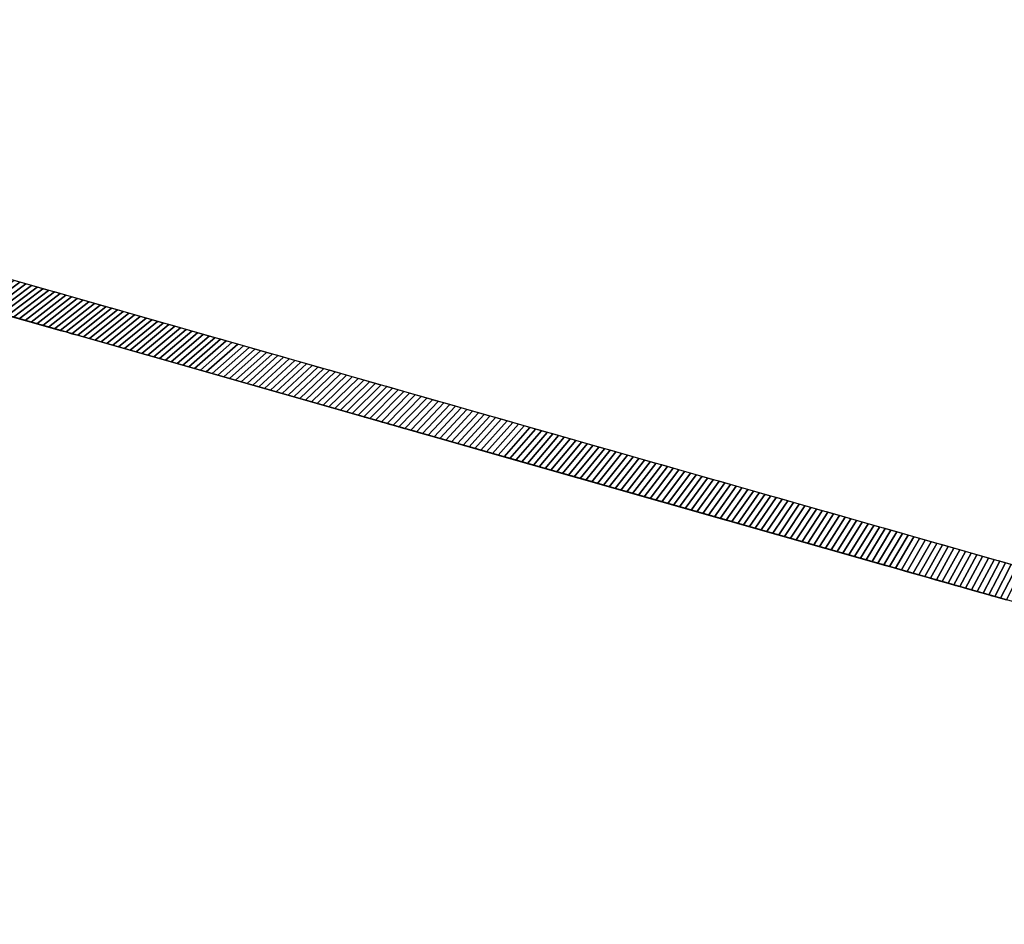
# Model space of a CAD drawing. Extents: x -10.1 to 12.5, y -12 to 12.1.
# Tile 2 of 12: x -3.7 to 2.9, y -12 to -5.9. Entities that reach past the tile are written whole.
import ezdxf

# ---------------------------------------------------------------- set-up
doc = ezdxf.new("R2010")
doc.units = 0
doc.header["$MEASUREMENT"] = 0
doc.layers.get('0').update_dxf_attribs({"linetype": 'CONTINUOUS'})

msp = doc.modelspace()

# ---------------------------------------------------------------- linework, layer by layer
for points, elevation in [([(-10.1297, -5.9068), (-10.1297, 6.0788, -0.376322), (-9.9241, 6.3133), (10.531, 12.1372), (11.2894, 12.1372, -0.32213), (11.4015, 12.0566), (12.4626, 7.79, -0.164351), (12.4624, 7.7142, 0.129248), (12.4625, -7.5414, -0.162918), (12.4626, -7.6172), (11.4021, -11.8829, -0.326191), (11.2894, -11.9652), (10.531, -11.9652), (-9.9241, -6.142, -0.376322), (-10.1297, -5.9076)], -13.2806), ([(-10.1297, -5.9068), (-10.1297, 6.0788, -0.376322), (-9.9241, 6.3133), (10.531, 12.1372), (11.2894, 12.1372, -0.32213), (11.4015, 12.0566), (12.4626, 7.79, -0.164351), (12.4624, 7.7142, 0.129248), (12.4625, -7.5414, -0.162918), (12.4626, -7.6172), (11.4021, -11.8829, -0.326191), (11.2894, -11.9652), (10.531, -11.9652), (-9.9241, -6.142, -0.376322), (-10.1297, -5.9076)], -13.2806), ([(-9.8935, -5.9068), (-9.8935, 6.0788, -0.376322), (-9.8933, 6.0791, 0.036591), (-9.8594, 6.0861), (10.564, 11.901), (11.1968, 11.901), (12.2284, 7.7529, 0.128876), (12.2284, -7.58), (11.1969, -11.729), (10.564, -11.729), (-9.8595, -5.9148, 0.036582), (-9.8933, -5.9078, -0.376322), (-9.8935, -5.9076)], -13.5168)]:
    msp.add_lwpolyline(points, format="xyb", dxfattribs=dict(elevation=elevation))
at = {"extrusion": (0, 0, -1)}
for points, elevation in [([(10.1297, -5.9068), (10.1297, 6.0788, 0.376322), (9.9241, 6.3133), (-10.531, 12.1372), (-11.2894, 12.1372, 0.32213), (-11.4015, 12.0566), (-12.4626, 7.79, 0.164351), (-12.4624, 7.7142, -0.129248), (-12.4625, -7.5414, 0.162918), (-12.4626, -7.6172), (-11.4021, -11.8829, 0.326191), (-11.2894, -11.9652), (-10.531, -11.9652), (9.9241, -6.142, 0.376322), (10.1297, -5.9076)], -11.4438), ([(9.8935, -5.9068), (9.8935, 6.0788, 0.376322), (9.8933, 6.0791, -0.036591), (9.8594, 6.0861), (-10.564, 11.901), (-11.1968, 11.901), (-12.2284, 7.7529, -0.128876), (-12.2284, -7.58), (-11.1969, -11.729), (-10.564, -11.729), (9.8595, -5.9148, -0.036582), (9.8933, -5.9078, 0.376322), (9.8935, -5.9076)], -11.68)]:
    msp.add_lwpolyline(points, format="xyb", dxfattribs=dict(at, elevation=elevation))
at = {"extrusion": (-0.273801, -0.961786, -1.83697e-16), "elevation": 8.6245}
msp.add_lwpolyline([(1.805, 5.4123), (4.5609, 5.4123, 0.308511), (5.2463, 5.8797, 0.22131), (5.1529, 7.3884, 0.352461), (4.3009, 7.7443, -0.141987), (2.0649, 7.7443, 0.352455), (1.213, 7.3884, 0.221317), (1.1196, 5.8797, 0.308504), (1.805, 5.4123, -0.133569)], format="xyb", dxfattribs=at)
msp.add_lwpolyline([(1.805, 5.6485), (4.5609, 5.6485, 0.308511), (5.0263, 5.966, 0.22131), (4.9453, 7.2757, 0.352461), (4.3666, 7.5174, -0.141987), (1.9992, 7.5174, 0.352455), (1.4205, 7.2757, 0.221317), (1.3395, 5.966, 0.308502)], format="xyb", close=True, dxfattribs=at)

# ---------------------------------------------------------------- meshes
mesh = msp.add_polymesh((2, 9))
for k, corner in enumerate([(-3.4426, -7.7416, -13.5168), (-3.4809, -7.7307, -13.5168), (-3.5193, -7.7197, -13.5168), (-3.5577, -7.7088, -13.5168), (-3.5961, -7.6979, -13.5168), (-3.6345, -7.687, -13.5168), (-3.6729, -7.676, -13.5168), (-3.7113, -7.6651, -13.5168), (-3.7497, -7.6542, -13.5168), (-3.6763, -7.9206, -13.2806), (-3.7155, -7.9095, -13.2806), (-3.7546, -7.8984, -13.2806), (-3.7937, -7.8872, -13.2806), (-3.8329, -7.8761, -13.2806), (-3.872, -7.8649, -13.2806), (-3.9111, -7.8538, -13.2806), (-3.9503, -7.8427, -13.2806), (-3.9894, -7.8315, -13.2806)]):
    mesh.set_mesh_vertex(divmod(k, 9), corner)
mesh = msp.add_polymesh((2, 9))
for k, corner in enumerate([(-3.4426, -7.7416, 11.68), (-3.4809, -7.7307, 11.68), (-3.5193, -7.7197, 11.68), (-3.5577, -7.7088, 11.68), (-3.5961, -7.6979, 11.68), (-3.6345, -7.687, 11.68), (-3.6729, -7.676, 11.68), (-3.7113, -7.6651, 11.68), (-3.7497, -7.6542, 11.68), (-3.6763, -7.9206, 11.4438), (-3.7155, -7.9095, 11.4438), (-3.7546, -7.8984, 11.4438), (-3.7937, -7.8872, 11.4438), (-3.8329, -7.8761, 11.4438), (-3.872, -7.8649, 11.4438), (-3.9111, -7.8538, 11.4438), (-3.9503, -7.8427, 11.4438), (-3.9894, -7.8315, 11.4438)]):
    mesh.set_mesh_vertex(divmod(k, 9), corner)
mesh = msp.add_polymesh((2, 9))
for k, corner in enumerate([(-3.1354, -7.8291, -13.5168), (-3.1738, -7.8181, -13.5168), (-3.2122, -7.8072, -13.5168), (-3.2506, -7.7963, -13.5168), (-3.289, -7.7853, -13.5168), (-3.3274, -7.7744, -13.5168), (-3.3658, -7.7635, -13.5168), (-3.4042, -7.7525, -13.5168), (-3.4426, -7.7416, -13.5168), (-3.3632, -8.0098, -13.2806), (-3.4023, -7.9986, -13.2806), (-3.4415, -7.9875, -13.2806), (-3.4806, -7.9764, -13.2806), (-3.5198, -7.9652, -13.2806), (-3.5589, -7.9541, -13.2806), (-3.598, -7.9429, -13.2806), (-3.6372, -7.9318, -13.2806), (-3.6763, -7.9206, -13.2806)]):
    mesh.set_mesh_vertex(divmod(k, 9), corner)
mesh = msp.add_polymesh((2, 9))
for k, corner in enumerate([(-3.1354, -7.8291, 11.68), (-3.1738, -7.8181, 11.68), (-3.2122, -7.8072, 11.68), (-3.2506, -7.7963, 11.68), (-3.289, -7.7853, 11.68), (-3.3274, -7.7744, 11.68), (-3.3658, -7.7635, 11.68), (-3.4042, -7.7525, 11.68), (-3.4426, -7.7416, 11.68), (-3.3632, -8.0098, 11.4438), (-3.4023, -7.9986, 11.4438), (-3.4415, -7.9875, 11.4438), (-3.4806, -7.9764, 11.4438), (-3.5198, -7.9652, 11.4438), (-3.5589, -7.9541, 11.4438), (-3.598, -7.9429, 11.4438), (-3.6372, -7.9318, 11.4438), (-3.6763, -7.9206, 11.4438)]):
    mesh.set_mesh_vertex(divmod(k, 9), corner)
mesh = msp.add_polymesh((2, 9))
for k, corner in enumerate([(-2.8282, -7.9165, -13.5168), (-2.8666, -7.9056, -13.5168), (-2.905, -7.8946, -13.5168), (-2.9434, -7.8837, -13.5168), (-2.9818, -7.8728, -13.5168), (-3.0202, -7.8618, -13.5168), (-3.0586, -7.8509, -13.5168), (-3.097, -7.84, -13.5168), (-3.1354, -7.8291, -13.5168), (-3.0501, -8.0989, -13.2806), (-3.0892, -8.0878, -13.2806), (-3.1284, -8.0766, -13.2806), (-3.1675, -8.0655, -13.2806), (-3.2067, -8.0543, -13.2806), (-3.2458, -8.0432, -13.2806), (-3.2849, -8.0321, -13.2806), (-3.3241, -8.0209, -13.2806), (-3.3632, -8.0098, -13.2806)]):
    mesh.set_mesh_vertex(divmod(k, 9), corner)
mesh = msp.add_polymesh((2, 9))
for k, corner in enumerate([(-2.8282, -7.9165, 11.68), (-2.8666, -7.9056, 11.68), (-2.905, -7.8946, 11.68), (-2.9434, -7.8837, 11.68), (-2.9818, -7.8728, 11.68), (-3.0202, -7.8618, 11.68), (-3.0586, -7.8509, 11.68), (-3.097, -7.84, 11.68), (-3.1354, -7.8291, 11.68), (-3.0501, -8.0989, 11.4438), (-3.0892, -8.0878, 11.4438), (-3.1284, -8.0766, 11.4438), (-3.1675, -8.0655, 11.4438), (-3.2067, -8.0543, 11.4438), (-3.2458, -8.0432, 11.4438), (-3.2849, -8.0321, 11.4438), (-3.3241, -8.0209, 11.4438), (-3.3632, -8.0098, 11.4438)]):
    mesh.set_mesh_vertex(divmod(k, 9), corner)
mesh = msp.add_polymesh((2, 9))
for k, corner in enumerate([(-2.521, -8.0039, -13.5168), (-2.5594, -7.993, -13.5168), (-2.5978, -7.9821, -13.5168), (-2.6362, -7.9712, -13.5168), (-2.6746, -7.9602, -13.5168), (-2.713, -7.9493, -13.5168), (-2.7514, -7.9384, -13.5168), (-2.7898, -7.9274, -13.5168), (-2.8282, -7.9165, -13.5168), (-2.737, -8.1881, -13.2806), (-2.7761, -8.1769, -13.2806), (-2.8153, -8.1658, -13.2806), (-2.8544, -8.1546, -13.2806), (-2.8935, -8.1435, -13.2806), (-2.9327, -8.1323, -13.2806), (-2.9718, -8.1212, -13.2806), (-3.011, -8.1101, -13.2806), (-3.0501, -8.0989, -13.2806)]):
    mesh.set_mesh_vertex(divmod(k, 9), corner)
mesh = msp.add_polymesh((2, 9))
for k, corner in enumerate([(-2.521, -8.0039, 11.68), (-2.5594, -7.993, 11.68), (-2.5978, -7.9821, 11.68), (-2.6362, -7.9712, 11.68), (-2.6746, -7.9602, 11.68), (-2.713, -7.9493, 11.68), (-2.7514, -7.9384, 11.68), (-2.7898, -7.9274, 11.68), (-2.8282, -7.9165, 11.68), (-2.737, -8.1881, 11.4438), (-2.7761, -8.1769, 11.4438), (-2.8153, -8.1658, 11.4438), (-2.8544, -8.1546, 11.4438), (-2.8935, -8.1435, 11.4438), (-2.9327, -8.1323, 11.4438), (-2.9718, -8.1212, 11.4438), (-3.011, -8.1101, 11.4438), (-3.0501, -8.0989, 11.4438)]):
    mesh.set_mesh_vertex(divmod(k, 9), corner)
mesh = msp.add_polymesh((2, 9))
for k, corner in enumerate([(-2.2139, -8.0914, -13.5168), (-2.2523, -8.0805, -13.5168), (-2.2907, -8.0695, -13.5168), (-2.3291, -8.0586, -13.5168), (-2.3675, -8.0477, -13.5168), (-2.4059, -8.0367, -13.5168), (-2.4443, -8.0258, -13.5168), (-2.4827, -8.0149, -13.5168), (-2.521, -8.0039, -13.5168), (-2.4239, -8.2772, -13.2806), (-2.463, -8.266, -13.2806), (-2.5022, -8.2549, -13.2806), (-2.5413, -8.2438, -13.2806), (-2.5804, -8.2326, -13.2806), (-2.6196, -8.2215, -13.2806), (-2.6587, -8.2103, -13.2806), (-2.6979, -8.1992, -13.2806), (-2.737, -8.1881, -13.2806)]):
    mesh.set_mesh_vertex(divmod(k, 9), corner)
mesh = msp.add_polymesh((2, 9))
for k, corner in enumerate([(-2.2139, -8.0914, 11.68), (-2.2523, -8.0805, 11.68), (-2.2907, -8.0695, 11.68), (-2.3291, -8.0586, 11.68), (-2.3675, -8.0477, 11.68), (-2.4059, -8.0367, 11.68), (-2.4443, -8.0258, 11.68), (-2.4827, -8.0149, 11.68), (-2.521, -8.0039, 11.68), (-2.4239, -8.2772, 11.4438), (-2.463, -8.266, 11.4438), (-2.5022, -8.2549, 11.4438), (-2.5413, -8.2438, 11.4438), (-2.5804, -8.2326, 11.4438), (-2.6196, -8.2215, 11.4438), (-2.6587, -8.2103, 11.4438), (-2.6979, -8.1992, 11.4438), (-2.737, -8.1881, 11.4438)]):
    mesh.set_mesh_vertex(divmod(k, 9), corner)
mesh = msp.add_polymesh((2, 9))
for k, corner in enumerate([(-1.9067, -8.1788, -13.5168), (-1.9451, -8.1679, -13.5168), (-1.9835, -8.157, -13.5168), (-2.0219, -8.146, -13.5168), (-2.0603, -8.1351, -13.5168), (-2.0987, -8.1242, -13.5168), (-2.1371, -8.1132, -13.5168), (-2.1755, -8.1023, -13.5168), (-2.2139, -8.0914, -13.5168), (-2.1108, -8.3663, -13.2806), (-2.1499, -8.3552, -13.2806), (-2.1891, -8.344, -13.2806), (-2.2282, -8.3329, -13.2806), (-2.2673, -8.3218, -13.2806), (-2.3065, -8.3106, -13.2806), (-2.3456, -8.2995, -13.2806), (-2.3847, -8.2883, -13.2806), (-2.4239, -8.2772, -13.2806)]):
    mesh.set_mesh_vertex(divmod(k, 9), corner)
mesh = msp.add_polymesh((2, 9))
for k, corner in enumerate([(-1.9067, -8.1788, 11.68), (-1.9451, -8.1679, 11.68), (-1.9835, -8.157, 11.68), (-2.0219, -8.146, 11.68), (-2.0603, -8.1351, 11.68), (-2.0987, -8.1242, 11.68), (-2.1371, -8.1132, 11.68), (-2.1755, -8.1023, 11.68), (-2.2139, -8.0914, 11.68), (-2.1108, -8.3663, 11.4438), (-2.1499, -8.3552, 11.4438), (-2.1891, -8.344, 11.4438), (-2.2282, -8.3329, 11.4438), (-2.2673, -8.3218, 11.4438), (-2.3065, -8.3106, 11.4438), (-2.3456, -8.2995, 11.4438), (-2.3847, -8.2883, 11.4438), (-2.4239, -8.2772, 11.4438)]):
    mesh.set_mesh_vertex(divmod(k, 9), corner)
mesh = msp.add_polymesh((2, 9))
for k, corner in enumerate([(-1.5995, -8.2663, -13.5168), (-1.6379, -8.2553, -13.5168), (-1.6763, -8.2444, -13.5168), (-1.7147, -8.2335, -13.5168), (-1.7531, -8.2226, -13.5168), (-1.7915, -8.2116, -13.5168), (-1.8299, -8.2007, -13.5168), (-1.8683, -8.1898, -13.5168), (-1.9067, -8.1788, -13.5168), (-1.7977, -8.4555, -13.2806), (-1.8368, -8.4443, -13.2806), (-1.8759, -8.4332, -13.2806), (-1.9151, -8.422, -13.2806), (-1.9542, -8.4109, -13.2806), (-1.9934, -8.3998, -13.2806), (-2.0325, -8.3886, -13.2806), (-2.0716, -8.3775, -13.2806), (-2.1108, -8.3663, -13.2806)]):
    mesh.set_mesh_vertex(divmod(k, 9), corner)
mesh = msp.add_polymesh((2, 9))
for k, corner in enumerate([(-1.5995, -8.2663, 11.68), (-1.6379, -8.2553, 11.68), (-1.6763, -8.2444, 11.68), (-1.7147, -8.2335, 11.68), (-1.7531, -8.2226, 11.68), (-1.7915, -8.2116, 11.68), (-1.8299, -8.2007, 11.68), (-1.8683, -8.1898, 11.68), (-1.9067, -8.1788, 11.68), (-1.7977, -8.4555, 11.4438), (-1.8368, -8.4443, 11.4438), (-1.8759, -8.4332, 11.4438), (-1.9151, -8.422, 11.4438), (-1.9542, -8.4109, 11.4438), (-1.9934, -8.3998, 11.4438), (-2.0325, -8.3886, 11.4438), (-2.0716, -8.3775, 11.4438), (-2.1108, -8.3663, 11.4438)]):
    mesh.set_mesh_vertex(divmod(k, 9), corner)
mesh = msp.add_polymesh((2, 9))
for k, corner in enumerate([(-1.2924, -8.3537, -13.5168), (-1.3308, -8.3428, -13.5168), (-1.3692, -8.3319, -13.5168), (-1.4076, -8.3209, -13.5168), (-1.446, -8.31, -13.5168), (-1.4844, -8.2991, -13.5168), (-1.5228, -8.2881, -13.5168), (-1.5611, -8.2772, -13.5168), (-1.5995, -8.2663, -13.5168), (-1.4846, -8.5446, -13.2806), (-1.5237, -8.5335, -13.2806), (-1.5628, -8.5223, -13.2806), (-1.602, -8.5112, -13.2806), (-1.6411, -8.5, -13.2806), (-1.6803, -8.4889, -13.2806), (-1.7194, -8.4777, -13.2806), (-1.7585, -8.4666, -13.2806), (-1.7977, -8.4555, -13.2806)]):
    mesh.set_mesh_vertex(divmod(k, 9), corner)
mesh = msp.add_polymesh((2, 9))
for k, corner in enumerate([(-1.2924, -8.3537, 11.68), (-1.3308, -8.3428, 11.68), (-1.3692, -8.3319, 11.68), (-1.4076, -8.3209, 11.68), (-1.446, -8.31, 11.68), (-1.4844, -8.2991, 11.68), (-1.5228, -8.2881, 11.68), (-1.5611, -8.2772, 11.68), (-1.5995, -8.2663, 11.68), (-1.4846, -8.5446, 11.4438), (-1.5237, -8.5335, 11.4438), (-1.5628, -8.5223, 11.4438), (-1.602, -8.5112, 11.4438), (-1.6411, -8.5, 11.4438), (-1.6803, -8.4889, 11.4438), (-1.7194, -8.4777, 11.4438), (-1.7585, -8.4666, 11.4438), (-1.7977, -8.4555, 11.4438)]):
    mesh.set_mesh_vertex(divmod(k, 9), corner)
mesh = msp.add_polymesh((2, 9))
for k, corner in enumerate([(-0.9852, -8.4412, -13.5168), (-1.0236, -8.4302, -13.5168), (-1.062, -8.4193, -13.5168), (-1.1004, -8.4084, -13.5168), (-1.1388, -8.3974, -13.5168), (-1.1772, -8.3865, -13.5168), (-1.2156, -8.3756, -13.5168), (-1.254, -8.3647, -13.5168), (-1.2924, -8.3537, -13.5168), (-1.1715, -8.6337, -13.2806), (-1.2106, -8.6226, -13.2806), (-1.2497, -8.6114, -13.2806), (-1.2889, -8.6003, -13.2806), (-1.328, -8.5892, -13.2806), (-1.3671, -8.578, -13.2806), (-1.4063, -8.5669, -13.2806), (-1.4454, -8.5557, -13.2806), (-1.4846, -8.5446, -13.2806)]):
    mesh.set_mesh_vertex(divmod(k, 9), corner)
mesh = msp.add_polymesh((2, 9))
for k, corner in enumerate([(-0.9852, -8.4412, 11.68), (-1.0236, -8.4302, 11.68), (-1.062, -8.4193, 11.68), (-1.1004, -8.4084, 11.68), (-1.1388, -8.3974, 11.68), (-1.1772, -8.3865, 11.68), (-1.2156, -8.3756, 11.68), (-1.254, -8.3647, 11.68), (-1.2924, -8.3537, 11.68), (-1.1715, -8.6337, 11.4438), (-1.2106, -8.6226, 11.4438), (-1.2497, -8.6114, 11.4438), (-1.2889, -8.6003, 11.4438), (-1.328, -8.5892, 11.4438), (-1.3671, -8.578, 11.4438), (-1.4063, -8.5669, 11.4438), (-1.4454, -8.5557, 11.4438), (-1.4846, -8.5446, 11.4438)]):
    mesh.set_mesh_vertex(divmod(k, 9), corner)
mesh = msp.add_polymesh((2, 9))
for k, corner in enumerate([(-0.678, -8.5286, -13.5168), (-0.7164, -8.5177, -13.5168), (-0.7548, -8.5067, -13.5168), (-0.7932, -8.4958, -13.5168), (-0.8316, -8.4849, -13.5168), (-0.87, -8.474, -13.5168), (-0.9084, -8.463, -13.5168), (-0.9468, -8.4521, -13.5168), (-0.9852, -8.4412, -13.5168), (-0.8583, -8.7229, -13.2806), (-0.8975, -8.7117, -13.2806), (-0.9366, -8.7006, -13.2806), (-0.9758, -8.6894, -13.2806), (-1.0149, -8.6783, -13.2806), (-1.054, -8.6672, -13.2806), (-1.0932, -8.656, -13.2806), (-1.1323, -8.6449, -13.2806), (-1.1715, -8.6337, -13.2806)]):
    mesh.set_mesh_vertex(divmod(k, 9), corner)
mesh = msp.add_polymesh((2, 9))
for k, corner in enumerate([(-0.678, -8.5286, 11.68), (-0.7164, -8.5177, 11.68), (-0.7548, -8.5067, 11.68), (-0.7932, -8.4958, 11.68), (-0.8316, -8.4849, 11.68), (-0.87, -8.474, 11.68), (-0.9084, -8.463, 11.68), (-0.9468, -8.4521, 11.68), (-0.9852, -8.4412, 11.68), (-0.8583, -8.7229, 11.4438), (-0.8975, -8.7117, 11.4438), (-0.9366, -8.7006, 11.4438), (-0.9758, -8.6894, 11.4438), (-1.0149, -8.6783, 11.4438), (-1.054, -8.6672, 11.4438), (-1.0932, -8.656, 11.4438), (-1.1323, -8.6449, 11.4438), (-1.1715, -8.6337, 11.4438)]):
    mesh.set_mesh_vertex(divmod(k, 9), corner)
mesh = msp.add_polymesh((2, 9))
for k, corner in enumerate([(-0.3709, -8.6161, -13.5168), (-0.4093, -8.6051, -13.5168), (-0.4477, -8.5942, -13.5168), (-0.4861, -8.5833, -13.5168), (-0.5245, -8.5723, -13.5168), (-0.5629, -8.5614, -13.5168), (-0.6012, -8.5505, -13.5168), (-0.6396, -8.5395, -13.5168), (-0.678, -8.5286, -13.5168), (-0.5452, -8.812, -13.2806), (-0.5844, -8.8009, -13.2806), (-0.6235, -8.7897, -13.2806), (-0.6626, -8.7786, -13.2806), (-0.7018, -8.7674, -13.2806), (-0.7409, -8.7563, -13.2806), (-0.7801, -8.7452, -13.2806), (-0.8192, -8.734, -13.2806), (-0.8583, -8.7229, -13.2806)]):
    mesh.set_mesh_vertex(divmod(k, 9), corner)
mesh = msp.add_polymesh((2, 9))
for k, corner in enumerate([(-0.3709, -8.6161, 11.68), (-0.4093, -8.6051, 11.68), (-0.4477, -8.5942, 11.68), (-0.4861, -8.5833, 11.68), (-0.5245, -8.5723, 11.68), (-0.5629, -8.5614, 11.68), (-0.6012, -8.5505, 11.68), (-0.6396, -8.5395, 11.68), (-0.678, -8.5286, 11.68), (-0.5452, -8.812, 11.4438), (-0.5844, -8.8009, 11.4438), (-0.6235, -8.7897, 11.4438), (-0.6626, -8.7786, 11.4438), (-0.7018, -8.7674, 11.4438), (-0.7409, -8.7563, 11.4438), (-0.7801, -8.7452, 11.4438), (-0.8192, -8.734, 11.4438), (-0.8583, -8.7229, 11.4438)]):
    mesh.set_mesh_vertex(divmod(k, 9), corner)
mesh = msp.add_polymesh((2, 9))
for k, corner in enumerate([(-0.0637, -8.7035, -13.5168), (-0.1021, -8.6926, -13.5168), (-0.1405, -8.6816, -13.5168), (-0.1789, -8.6707, -13.5168), (-0.2173, -8.6598, -13.5168), (-0.2557, -8.6488, -13.5168), (-0.2941, -8.6379, -13.5168), (-0.3325, -8.627, -13.5168), (-0.3709, -8.6161, -13.5168), (-0.2321, -8.9011, -13.2806), (-0.2713, -8.89, -13.2806), (-0.3104, -8.8789, -13.2806), (-0.3495, -8.8677, -13.2806), (-0.3887, -8.8566, -13.2806), (-0.4278, -8.8454, -13.2806), (-0.467, -8.8343, -13.2806), (-0.5061, -8.8231, -13.2806), (-0.5452, -8.812, -13.2806)]):
    mesh.set_mesh_vertex(divmod(k, 9), corner)
mesh = msp.add_polymesh((2, 9))
for k, corner in enumerate([(-0.0637, -8.7035, 11.68), (-0.1021, -8.6926, 11.68), (-0.1405, -8.6816, 11.68), (-0.1789, -8.6707, 11.68), (-0.2173, -8.6598, 11.68), (-0.2557, -8.6488, 11.68), (-0.2941, -8.6379, 11.68), (-0.3325, -8.627, 11.68), (-0.3709, -8.6161, 11.68), (-0.2321, -8.9011, 11.4438), (-0.2713, -8.89, 11.4438), (-0.3104, -8.8789, 11.4438), (-0.3495, -8.8677, 11.4438), (-0.3887, -8.8566, 11.4438), (-0.4278, -8.8454, 11.4438), (-0.467, -8.8343, 11.4438), (-0.5061, -8.8231, 11.4438), (-0.5452, -8.812, 11.4438)]):
    mesh.set_mesh_vertex(divmod(k, 9), corner)
mesh = msp.add_polymesh((2, 9))
for k, corner in enumerate([(0.2435, -8.7909, -13.5168), (0.2051, -8.78, -13.5168), (0.1667, -8.7691, -13.5168), (0.1283, -8.7582, -13.5168), (0.0899, -8.7472, -13.5168), (0.0515, -8.7363, -13.5168), (0.0131, -8.7254, -13.5168), (-0.0253, -8.7144, -13.5168), (-0.0637, -8.7035, -13.5168), (0.081, -8.9903, -13.2806), (0.0418, -8.9791, -13.2806), (0.0027, -8.968, -13.2806), (-0.0364, -8.9568, -13.2806), (-0.0756, -8.9457, -13.2806), (-0.1147, -8.9346, -13.2806), (-0.1538, -8.9234, -13.2806), (-0.193, -8.9123, -13.2806), (-0.2321, -8.9011, -13.2806)]):
    mesh.set_mesh_vertex(divmod(k, 9), corner)
mesh = msp.add_polymesh((2, 9))
for k, corner in enumerate([(0.2435, -8.7909, 11.68), (0.2051, -8.78, 11.68), (0.1667, -8.7691, 11.68), (0.1283, -8.7582, 11.68), (0.0899, -8.7472, 11.68), (0.0515, -8.7363, 11.68), (0.0131, -8.7254, 11.68), (-0.0253, -8.7144, 11.68), (-0.0637, -8.7035, 11.68), (0.081, -8.9903, 11.4438), (0.0418, -8.9791, 11.4438), (0.0027, -8.968, 11.4438), (-0.0364, -8.9568, 11.4438), (-0.0756, -8.9457, 11.4438), (-0.1147, -8.9346, 11.4438), (-0.1538, -8.9234, 11.4438), (-0.193, -8.9123, 11.4438), (-0.2321, -8.9011, 11.4438)]):
    mesh.set_mesh_vertex(divmod(k, 9), corner)
mesh = msp.add_polymesh((2, 9))
for k, corner in enumerate([(0.5506, -8.8784, -13.5168), (0.5122, -8.8675, -13.5168), (0.4738, -8.8565, -13.5168), (0.4354, -8.8456, -13.5168), (0.397, -8.8347, -13.5168), (0.3587, -8.8237, -13.5168), (0.3203, -8.8128, -13.5168), (0.2819, -8.8019, -13.5168), (0.2435, -8.7909, -13.5168), (0.3941, -9.0794, -13.2806), (0.355, -9.0683, -13.2806), (0.3158, -9.0571, -13.2806), (0.2767, -9.046, -13.2806), (0.2375, -9.0348, -13.2806), (0.1984, -9.0237, -13.2806), (0.1593, -9.0126, -13.2806), (0.1201, -9.0014, -13.2806), (0.081, -8.9903, -13.2806)]):
    mesh.set_mesh_vertex(divmod(k, 9), corner)
mesh = msp.add_polymesh((2, 9))
for k, corner in enumerate([(0.5506, -8.8784, 11.68), (0.5122, -8.8675, 11.68), (0.4738, -8.8565, 11.68), (0.4354, -8.8456, 11.68), (0.397, -8.8347, 11.68), (0.3587, -8.8237, 11.68), (0.3203, -8.8128, 11.68), (0.2819, -8.8019, 11.68), (0.2435, -8.7909, 11.68), (0.3941, -9.0794, 11.4438), (0.355, -9.0683, 11.4438), (0.3158, -9.0571, 11.4438), (0.2767, -9.046, 11.4438), (0.2375, -9.0348, 11.4438), (0.1984, -9.0237, 11.4438), (0.1593, -9.0126, 11.4438), (0.1201, -9.0014, 11.4438), (0.081, -8.9903, 11.4438)]):
    mesh.set_mesh_vertex(divmod(k, 9), corner)
mesh = msp.add_polymesh((2, 9))
for k, corner in enumerate([(0.8578, -8.9658, -13.5168), (0.8194, -8.9549, -13.5168), (0.781, -8.944, -13.5168), (0.7426, -8.933, -13.5168), (0.7042, -8.9221, -13.5168), (0.6658, -8.9112, -13.5168), (0.6274, -8.9003, -13.5168), (0.589, -8.8893, -13.5168), (0.5506, -8.8784, -13.5168), (0.7072, -9.1685, -13.2806), (0.6681, -9.1574, -13.2806), (0.6289, -9.1463, -13.2806), (0.5898, -9.1351, -13.2806), (0.5506, -9.124, -13.2806), (0.5115, -9.1128, -13.2806), (0.4724, -9.1017, -13.2806), (0.4332, -9.0906, -13.2806), (0.3941, -9.0794, -13.2806)]):
    mesh.set_mesh_vertex(divmod(k, 9), corner)
mesh = msp.add_polymesh((2, 9))
for k, corner in enumerate([(0.8578, -8.9658, 11.68), (0.8194, -8.9549, 11.68), (0.781, -8.944, 11.68), (0.7426, -8.933, 11.68), (0.7042, -8.9221, 11.68), (0.6658, -8.9112, 11.68), (0.6274, -8.9003, 11.68), (0.589, -8.8893, 11.68), (0.5506, -8.8784, 11.68), (0.7072, -9.1685, 11.4438), (0.6681, -9.1574, 11.4438), (0.6289, -9.1463, 11.4438), (0.5898, -9.1351, 11.4438), (0.5506, -9.124, 11.4438), (0.5115, -9.1128, 11.4438), (0.4724, -9.1017, 11.4438), (0.4332, -9.0906, 11.4438), (0.3941, -9.0794, 11.4438)]):
    mesh.set_mesh_vertex(divmod(k, 9), corner)
mesh = msp.add_polymesh((2, 9))
for k, corner in enumerate([(1.165, -9.0533, -13.5168), (1.1266, -9.0423, -13.5168), (1.0882, -9.0314, -13.5168), (1.0498, -9.0205, -13.5168), (1.0114, -9.0096, -13.5168), (0.973, -8.9986, -13.5168), (0.9346, -8.9877, -13.5168), (0.8962, -8.9768, -13.5168), (0.8578, -8.9658, -13.5168), (1.0203, -9.2577, -13.2806), (0.9812, -9.2465, -13.2806), (0.942, -9.2354, -13.2806), (0.9029, -9.2243, -13.2806), (0.8638, -9.2131, -13.2806), (0.8246, -9.202, -13.2806), (0.7855, -9.1908, -13.2806), (0.7463, -9.1797, -13.2806), (0.7072, -9.1685, -13.2806)]):
    mesh.set_mesh_vertex(divmod(k, 9), corner)
mesh = msp.add_polymesh((2, 9))
for k, corner in enumerate([(1.165, -9.0533, 11.68), (1.1266, -9.0423, 11.68), (1.0882, -9.0314, 11.68), (1.0498, -9.0205, 11.68), (1.0114, -9.0096, 11.68), (0.973, -8.9986, 11.68), (0.9346, -8.9877, 11.68), (0.8962, -8.9768, 11.68), (0.8578, -8.9658, 11.68), (1.0203, -9.2577, 11.4438), (0.9812, -9.2465, 11.4438), (0.942, -9.2354, 11.4438), (0.9029, -9.2243, 11.4438), (0.8638, -9.2131, 11.4438), (0.8246, -9.202, 11.4438), (0.7855, -9.1908, 11.4438), (0.7463, -9.1797, 11.4438), (0.7072, -9.1685, 11.4438)]):
    mesh.set_mesh_vertex(divmod(k, 9), corner)
mesh = msp.add_polymesh((2, 9))
for k, corner in enumerate([(1.4721, -9.1407, -13.5168), (1.4337, -9.1298, -13.5168), (1.3953, -9.1189, -13.5168), (1.3569, -9.1079, -13.5168), (1.3186, -9.097, -13.5168), (1.2802, -9.0861, -13.5168), (1.2418, -9.0751, -13.5168), (1.2034, -9.0642, -13.5168), (1.165, -9.0533, -13.5168), (1.3334, -9.3468, -13.2806), (1.2943, -9.3357, -13.2806), (1.2551, -9.3245, -13.2806), (1.216, -9.3134, -13.2806), (1.1769, -9.3022, -13.2806), (1.1377, -9.2911, -13.2806), (1.0986, -9.28, -13.2806), (1.0594, -9.2688, -13.2806), (1.0203, -9.2577, -13.2806)]):
    mesh.set_mesh_vertex(divmod(k, 9), corner)
mesh = msp.add_polymesh((2, 9))
for k, corner in enumerate([(1.4721, -9.1407, 11.68), (1.4337, -9.1298, 11.68), (1.3953, -9.1189, 11.68), (1.3569, -9.1079, 11.68), (1.3186, -9.097, 11.68), (1.2802, -9.0861, 11.68), (1.2418, -9.0751, 11.68), (1.2034, -9.0642, 11.68), (1.165, -9.0533, 11.68), (1.3334, -9.3468, 11.4438), (1.2943, -9.3357, 11.4438), (1.2551, -9.3245, 11.4438), (1.216, -9.3134, 11.4438), (1.1769, -9.3022, 11.4438), (1.1377, -9.2911, 11.4438), (1.0986, -9.28, 11.4438), (1.0594, -9.2688, 11.4438), (1.0203, -9.2577, 11.4438)]):
    mesh.set_mesh_vertex(divmod(k, 9), corner)
mesh = msp.add_polymesh((2, 9))
for k, corner in enumerate([(1.7793, -9.2282, -13.5168), (1.7409, -9.2172, -13.5168), (1.7025, -9.2063, -13.5168), (1.6641, -9.1954, -13.5168), (1.6257, -9.1844, -13.5168), (1.5873, -9.1735, -13.5168), (1.5489, -9.1626, -13.5168), (1.5105, -9.1517, -13.5168), (1.4721, -9.1407, -13.5168), (1.6465, -9.436, -13.2806), (1.6074, -9.4248, -13.2806), (1.5682, -9.4137, -13.2806), (1.5291, -9.4025, -13.2806), (1.49, -9.3914, -13.2806), (1.4508, -9.3802, -13.2806), (1.4117, -9.3691, -13.2806), (1.3726, -9.358, -13.2806), (1.3334, -9.3468, -13.2806)]):
    mesh.set_mesh_vertex(divmod(k, 9), corner)
mesh = msp.add_polymesh((2, 9))
for k, corner in enumerate([(1.7793, -9.2282, 11.68), (1.7409, -9.2172, 11.68), (1.7025, -9.2063, 11.68), (1.6641, -9.1954, 11.68), (1.6257, -9.1844, 11.68), (1.5873, -9.1735, 11.68), (1.5489, -9.1626, 11.68), (1.5105, -9.1517, 11.68), (1.4721, -9.1407, 11.68), (1.6465, -9.436, 11.4438), (1.6074, -9.4248, 11.4438), (1.5682, -9.4137, 11.4438), (1.5291, -9.4025, 11.4438), (1.49, -9.3914, 11.4438), (1.4508, -9.3802, 11.4438), (1.4117, -9.3691, 11.4438), (1.3726, -9.358, 11.4438), (1.3334, -9.3468, 11.4438)]):
    mesh.set_mesh_vertex(divmod(k, 9), corner)
mesh = msp.add_polymesh((2, 9))
for k, corner in enumerate([(2.0865, -9.3156, -13.5168), (2.0481, -9.3047, -13.5168), (2.0097, -9.2938, -13.5168), (1.9713, -9.2828, -13.5168), (1.9329, -9.2719, -13.5168), (1.8945, -9.261, -13.5168), (1.8561, -9.25, -13.5168), (1.8177, -9.2391, -13.5168), (1.7793, -9.2282, -13.5168), (1.9596, -9.5251, -13.2806), (1.9205, -9.5139, -13.2806), (1.8814, -9.5028, -13.2806), (1.8422, -9.4917, -13.2806), (1.8031, -9.4805, -13.2806), (1.7639, -9.4694, -13.2806), (1.7248, -9.4582, -13.2806), (1.6857, -9.4471, -13.2806), (1.6465, -9.436, -13.2806)]):
    mesh.set_mesh_vertex(divmod(k, 9), corner)
mesh = msp.add_polymesh((2, 9))
for k, corner in enumerate([(2.0865, -9.3156, 11.68), (2.0481, -9.3047, 11.68), (2.0097, -9.2938, 11.68), (1.9713, -9.2828, 11.68), (1.9329, -9.2719, 11.68), (1.8945, -9.261, 11.68), (1.8561, -9.25, 11.68), (1.8177, -9.2391, 11.68), (1.7793, -9.2282, 11.68), (1.9596, -9.5251, 11.4438), (1.9205, -9.5139, 11.4438), (1.8814, -9.5028, 11.4438), (1.8422, -9.4917, 11.4438), (1.8031, -9.4805, 11.4438), (1.7639, -9.4694, 11.4438), (1.7248, -9.4582, 11.4438), (1.6857, -9.4471, 11.4438), (1.6465, -9.436, 11.4438)]):
    mesh.set_mesh_vertex(divmod(k, 9), corner)
mesh = msp.add_polymesh((2, 9))
for k, corner in enumerate([(2.3936, -9.4031, -13.5168), (2.3552, -9.3921, -13.5168), (2.3169, -9.3812, -13.5168), (2.2785, -9.3703, -13.5168), (2.2401, -9.3593, -13.5168), (2.2017, -9.3484, -13.5168), (2.1633, -9.3375, -13.5168), (2.1249, -9.3265, -13.5168), (2.0865, -9.3156, -13.5168), (2.2727, -9.6142, -13.2806), (2.2336, -9.6031, -13.2806), (2.1945, -9.5919, -13.2806), (2.1553, -9.5808, -13.2806), (2.1162, -9.5697, -13.2806), (2.0771, -9.5585, -13.2806), (2.0379, -9.5474, -13.2806), (1.9988, -9.5362, -13.2806), (1.9596, -9.5251, -13.2806)]):
    mesh.set_mesh_vertex(divmod(k, 9), corner)
mesh = msp.add_polymesh((2, 9))
for k, corner in enumerate([(2.3936, -9.4031, 11.68), (2.3552, -9.3921, 11.68), (2.3169, -9.3812, 11.68), (2.2785, -9.3703, 11.68), (2.2401, -9.3593, 11.68), (2.2017, -9.3484, 11.68), (2.1633, -9.3375, 11.68), (2.1249, -9.3265, 11.68), (2.0865, -9.3156, 11.68), (2.2727, -9.6142, 11.4438), (2.2336, -9.6031, 11.4438), (2.1945, -9.5919, 11.4438), (2.1553, -9.5808, 11.4438), (2.1162, -9.5697, 11.4438), (2.0771, -9.5585, 11.4438), (2.0379, -9.5474, 11.4438), (1.9988, -9.5362, 11.4438), (1.9596, -9.5251, 11.4438)]):
    mesh.set_mesh_vertex(divmod(k, 9), corner)
mesh = msp.add_polymesh((2, 9))
for k, corner in enumerate([(2.7008, -9.4905, -13.5168), (2.6624, -9.4796, -13.5168), (2.624, -9.4686, -13.5168), (2.5856, -9.4577, -13.5168), (2.5472, -9.4468, -13.5168), (2.5088, -9.4358, -13.5168), (2.4704, -9.4249, -13.5168), (2.432, -9.414, -13.5168), (2.3936, -9.4031, -13.5168), (2.5859, -9.7034, -13.2806), (2.5467, -9.6922, -13.2806), (2.5076, -9.6811, -13.2806), (2.4684, -9.6699, -13.2806), (2.4293, -9.6588, -13.2806), (2.3902, -9.6476, -13.2806), (2.351, -9.6365, -13.2806), (2.3119, -9.6254, -13.2806), (2.2727, -9.6142, -13.2806)]):
    mesh.set_mesh_vertex(divmod(k, 9), corner)
mesh = msp.add_polymesh((2, 9))
for k, corner in enumerate([(2.7008, -9.4905, 11.68), (2.6624, -9.4796, 11.68), (2.624, -9.4686, 11.68), (2.5856, -9.4577, 11.68), (2.5472, -9.4468, 11.68), (2.5088, -9.4358, 11.68), (2.4704, -9.4249, 11.68), (2.432, -9.414, 11.68), (2.3936, -9.4031, 11.68), (2.5859, -9.7034, 11.4438), (2.5467, -9.6922, 11.4438), (2.5076, -9.6811, 11.4438), (2.4684, -9.6699, 11.4438), (2.4293, -9.6588, 11.4438), (2.3902, -9.6476, 11.4438), (2.351, -9.6365, 11.4438), (2.3119, -9.6254, 11.4438), (2.2727, -9.6142, 11.4438)]):
    mesh.set_mesh_vertex(divmod(k, 9), corner)
mesh = msp.add_polymesh((2, 9))
for k, corner in enumerate([(3.008, -9.5779, -13.5168), (2.9696, -9.567, -13.5168), (2.9312, -9.5561, -13.5168), (2.8928, -9.5452, -13.5168), (2.8544, -9.5342, -13.5168), (2.816, -9.5233, -13.5168), (2.7776, -9.5124, -13.5168), (2.7392, -9.5014, -13.5168), (2.7008, -9.4905, -13.5168), (2.899, -9.7925, -13.2806), (2.8598, -9.7814, -13.2806), (2.8207, -9.7702, -13.2806), (2.7815, -9.7591, -13.2806), (2.7424, -9.7479, -13.2806), (2.7033, -9.7368, -13.2806), (2.6641, -9.7256, -13.2806), (2.625, -9.7145, -13.2806), (2.5859, -9.7034, -13.2806)]):
    mesh.set_mesh_vertex(divmod(k, 9), corner)
mesh = msp.add_polymesh((2, 9))
for k, corner in enumerate([(3.008, -9.5779, 11.68), (2.9696, -9.567, 11.68), (2.9312, -9.5561, 11.68), (2.8928, -9.5452, 11.68), (2.8544, -9.5342, 11.68), (2.816, -9.5233, 11.68), (2.7776, -9.5124, 11.68), (2.7392, -9.5014, 11.68), (2.7008, -9.4905, 11.68), (2.899, -9.7925, 11.4438), (2.8598, -9.7814, 11.4438), (2.8207, -9.7702, 11.4438), (2.7815, -9.7591, 11.4438), (2.7424, -9.7479, 11.4438), (2.7033, -9.7368, 11.4438), (2.6641, -9.7256, 11.4438), (2.625, -9.7145, 11.4438), (2.5859, -9.7034, 11.4438)]):
    mesh.set_mesh_vertex(divmod(k, 9), corner)

doc.saveas('drawing.dxf')
